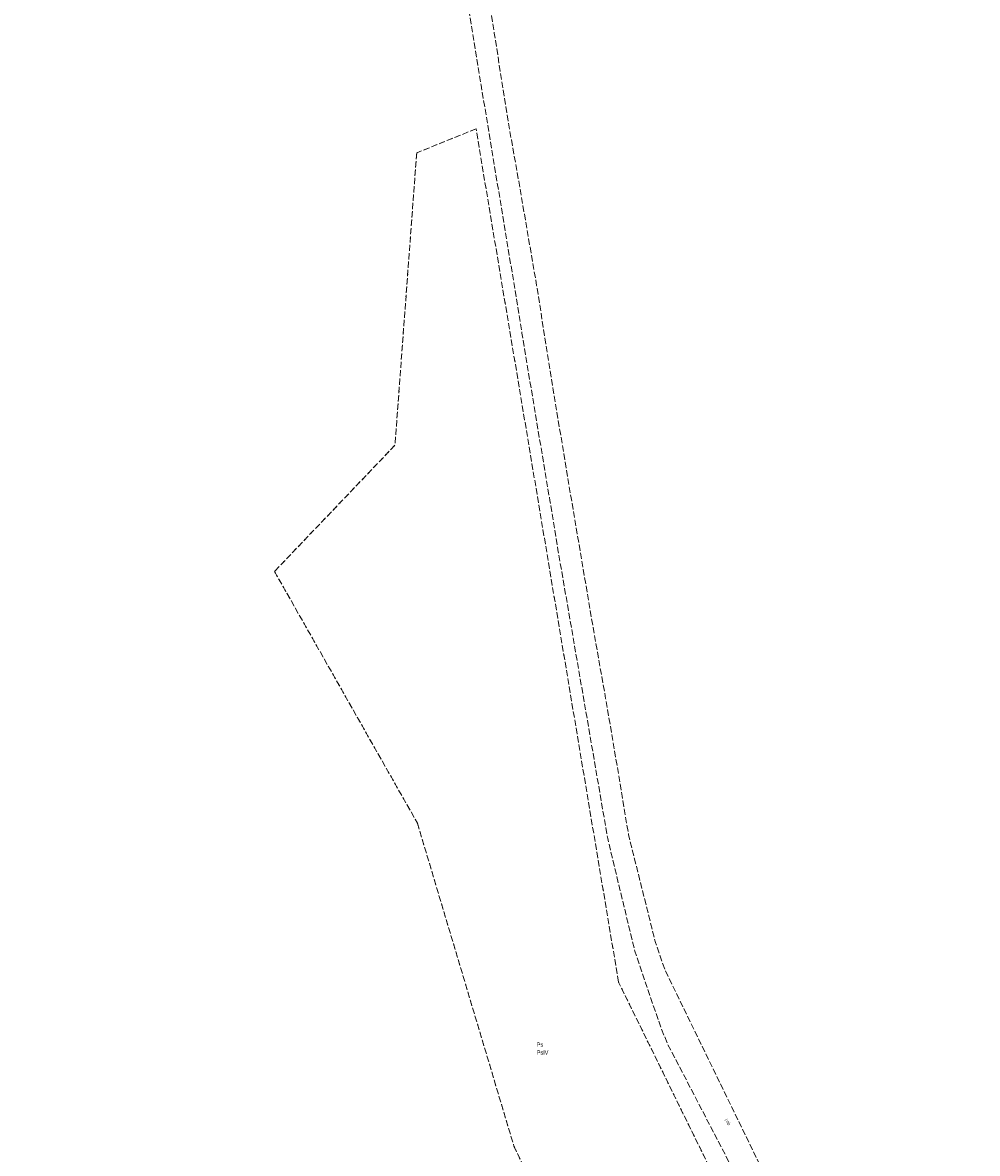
# Model space of a CAD drawing. Header units: metres. Extents: x 5550910 to 5553628, y 5952297 to 5957865.
# Tile 33 of 36: x 5551246 to 5551474, y 5955670 to 5955940. Entities that reach past the tile are written whole.
import ezdxf
from ezdxf.enums import TextEntityAlignment as Align

# ---------------------------------------------------------------- set-up
doc = ezdxf.new("R2010")
doc.units = ezdxf.units.M
for name, pattern in [('1.5_0.5', [2, 1.5, -0.5]), ('egkk-500', [2, 1.5, -0.5]), ('egug-500', [1, 0.5, -0.5])]:
    doc.linetypes.add(name, pattern=pattern)
doc.styles.get("Standard").update_dxf_attribs({"font": 'Working1250', "width": 0.75})

msp = doc.modelspace()

# ---------------------------------------------------------------- linework, layer by layer
at = {"layer": '217-kontur klasyfikacyjny', "color": 92, "linetype": 'egkk-500', "lineweight": 18, "flags": 128}
for points in [[(5551354.49, 5955914.21), (5551340.33, 5955908.49)], [(5551388.5, 5955710.54), (5551354.49, 5955914.21)], [(5551340.33, 5955908.49), (5551335.15, 5955838.69)], [(5551335.15, 5955838.69), (5551306.4, 5955808.55)], [(5551306.4, 5955808.55), (5551340.5, 5955748.48)], [(5551340.5, 5955748.48), (5551363.53, 5955671.39)], [(5551431.28, 5955623.38), (5551388.5, 5955710.54)], [(5551363.53, 5955671.39), (5551371.78, 5955654.02)]]:
    msp.add_lwpolyline(points, dxfattribs=at)
at = {"layer": '218-kontur użytku gruntowego', "color": 3, "linetype": 'egug-500', "lineweight": 18, "flags": 128}
for points in [[(5551354.49, 5955914.21), (5551340.33, 5955908.49)], [(5551388.5, 5955710.54), (5551354.49, 5955914.21)], [(5551340.33, 5955908.49), (5551335.15, 5955838.69)], [(5551335.15, 5955838.69), (5551306.4, 5955808.55)], [(5551306.4, 5955808.55), (5551340.5, 5955748.48)], [(5551340.5, 5955748.48), (5551363.53, 5955671.39)], [(5551431.28, 5955623.38), (5551388.5, 5955710.54)], [(5551363.53, 5955671.39), (5551371.78, 5955654.02)]]:
    msp.add_lwpolyline(points, dxfattribs=at)
at = {"layer": 'jezdnia', "color": 7, "linetype": '1.5_0.5', "lineweight": 18, "flags": 128}
msp.add_lwpolyline([(5551455.46, 5955436.36), (5551451.47, 5955438.02), (5551450.83, 5955438.1), (5551445.4, 5955438.9), (5551443.19, 5955438.03), (5551440.51, 5955442.48), (5551447.81, 5955447.52), (5551451.28, 5955450.59), (5551454.17, 5955453.78), (5551456.72, 5955457.82), (5551458.82, 5955463.86), (5551460.83, 5955471.81), (5551462.27, 5955479.67), (5551462.91, 5955484.42), (5551465.39, 5955501.99), (5551466.19, 5955508.81), (5551467.49, 5955522.39), (5551468.2, 5955534.19), (5551468.23, 5955544.61), (5551467.8, 5955552.06), (5551466.22, 5955562.94), (5551464.66, 5955570.05), (5551462.19, 5955577.94), (5551457.61, 5955588.96), (5551451.77, 5955600.12), (5551442.37, 5955616.54), (5551433.77, 5955631.22), (5551400.1, 5955695.98), (5551398.61, 5955699.66), (5551392.38, 5955717.92), (5551385.91, 5955744.81), (5551380.33, 5955777.31), (5551374.05, 5955813.71), (5551372.12, 5955825.49), (5551365.44, 5955865.4), (5551363.8, 5955875.7), (5551355.71, 5955924.64), (5551347.53, 5955974.75), (5551342.58, 5956003.07), (5551340.16, 5956014.08), (5551336.72, 5956027.23), (5551327.68, 5956053.5), (5551321.55, 5956071.1), (5551308.12, 5956107.81), (5551304.1, 5956118.58), (5551302.02, 5956124.47), (5551293.94, 5956146.88), (5551287.71, 5956164.52), (5551279.05, 5956191.98), (5551271.84, 5956214.64), (5551267.8, 5956227.61), (5551260.96, 5956249.65), (5551257.51, 5956260.73), (5551248.19, 5956289.59), (5551242.53, 5956307.71), (5551233.42, 5956336.76), (5551228.17, 5956354.06), (5551225.8, 5956361.78), (5551223.62, 5956368.9), (5551214.09, 5956400.02), (5551206.76, 5956423.52), (5551198.99, 5956449.35), (5551191.51, 5956473.27), (5551187.29, 5956486.42), (5551182.07, 5956502.69), (5551179.05, 5956512.76), (5551173.09, 5956531.56), (5551169.39, 5956543.47), (5551164.74, 5956558.45), (5551157.45, 5956581.75), (5551154.15, 5956592.27), (5551148.76, 5956609.66), (5551141.82, 5956631.89), (5551138.84, 5956641.55), (5551134.75, 5956654.86), (5551126.91, 5956679.54), (5551122.63, 5956693.23), (5551115.54, 5956715.76), (5551111.24, 5956729.91), (5551103.85, 5956753.24), (5551096.3, 5956777.7), (5551087, 5956807.77), (5551081.75, 5956824.64), (5551070.89, 5956859.11), (5551062.32, 5956886.3), (5551054.39, 5956911.6), (5551043.32, 5956947.04), (5551039.41, 5956959.5), (5551027.82, 5956996.92), (5551025.81, 5957004.31), (5551018.2, 5957028.13), (5551012.62, 5957045.95), (5551011.54, 5957049.89), (5551009.39, 5957056.51), (5550998.84, 5957089.87), (5550996.62, 5957097.11), (5550986.69, 5957129.32), (5550983.18, 5957140.89), (5550976.46, 5957166.48), (5550972.71, 5957181.16), (5550968.86, 5957201.13), (5550966.29, 5957214.65), (5550961.72, 5957239.19), (5550957.49, 5957261.56), (5550955.99, 5957269.71), (5550954.35, 5957279.28), (5550951.59, 5957293.75), (5550947.75, 5957313.48), (5550943.48, 5957336.91), (5550938.88, 5957360.91), (5550937.97, 5957366.94), (5550932.96, 5957392.85), (5550929.44, 5957411.71), (5550925.84, 5957430.33), (5550920.14, 5957460.6), (5550916.67, 5957479.44), (5550912.3, 5957503.48), (5550909.56, 5957517.89), (5550913.82, 5957522.69), (5550915.56, 5957513.52), (5550918.67, 5957496.14), (5550922.76, 5957474.05), (5550924.78, 5957463.24), (5550928.63, 5957442.26), (5550933.03, 5957419.36), (5550934.06, 5957413.47), (5550939.29, 5957386.14), (5550943.41, 5957363.83), (5550948.09, 5957339.95), (5550951.79, 5957319.77), (5550952.86, 5957314.32), (5550959.92, 5957275.49), (5550963.97, 5957253.47), (5550968.1, 5957231.5), (5550970.73, 5957217.14), (5550975.77, 5957191.94), (5550977.87, 5957181.94), (5550981.89, 5957164.77), (5550987.97, 5957142.56), (5550992.46, 5957128.18), (5550999.42, 5957105.33), (5551004, 5957090.58), (5551014.33, 5957057.68), (5551018.55, 5957043.79), (5551024.99, 5957023.33), (5551028.68, 5957011.77), (5551029.13, 5957010.31), (5551032.85, 5956998.19), (5551039.65, 5956976.01), (5551044.46, 5956960.23), (5551048.68, 5956946.9), (5551055.24, 5956925.88), (5551057.58, 5956918.49), (5551063.01, 5956901.3), (5551070.32, 5956877.6), (5551073.74, 5956866.47), (5551080.71, 5956844.46), (5551086.33, 5956826.74), (5551092.99, 5956804.96), (5551098.05, 5956788.11), (5551101.12, 5956778.66), (5551109.39, 5956752.24), (5551113.61, 5956738.95), (5551116.56, 5956729.08), (5551121.31, 5956714.35), (5551126.39, 5956698.03), (5551129, 5956689.56), (5551133.75, 5956674.46), (5551139.73, 5956655.88), (5551143.64, 5956643.11), (5551147.61, 5956630.43), (5551154.18, 5956609.09), (5551155.5, 5956604.86), (5551158.01, 5956596.94), (5551159.25, 5956592.98), (5551166.85, 5956568.55), (5551173.71, 5956546.8), (5551181.03, 5956523.35), (5551188.65, 5956499.44), (5551196.38, 5956474.11), (5551202.84, 5956453.01), (5551207.1, 5956439.31), (5551213.9, 5956417.73), (5551217.44, 5956406.37), (5551222.93, 5956388.5), (5551229.83, 5956366.47), (5551233.32, 5956355.52), (5551240.56, 5956332.43), (5551245.45, 5956316.93), (5551248, 5956308.76), (5551253.24, 5956292.28), (5551260.02, 5956270.42), (5551262.56, 5956262.67), (5551267.38, 5956247.23), (5551271.96, 5956231.95), (5551274.14, 5956225.17), (5551279.68, 5956206.78), (5551284.32, 5956192.4), (5551288.57, 5956178.98), (5551292.19, 5956167.6), (5551299.71, 5956146.44), (5551304.8, 5956132.33), (5551308.52, 5956121.77), (5551313.47, 5956107.88), (5551320.55, 5956088.91), (5551326.23, 5956073.85), (5551331.11, 5956059.83), (5551335.71, 5956046.23), (5551341.7, 5956028.66), (5551346.19, 5956010.5), (5551347.69, 5956003.52), (5551351.97, 5955979.19), (5551355.03, 5955960.28), (5551358.85, 5955937.06), (5551362.21, 5955915.63), (5551364.69, 5955901.69), (5551368.96, 5955876.81), (5551372.92, 5955851.81), (5551377.19, 5955826.09), (5551382.59, 5955794.22), (5551385.43, 5955778.26), (5551389.38, 5955754.95), (5551390.89, 5955745.69), (5551397.32, 5955719.95), (5551399.61, 5955713.4), (5551439.55, 5955631.38), (5551443.56, 5955624.57), (5551454.97, 5955605.35), (5551462.63, 5955591.72), (5551466.96, 5955582.47), (5551468.86, 5955576.73), (5551472.31, 5955563.72), (5551473.33, 5955556.12), (5551474.07, 5955545.3), (5551474.1, 5955541.82), (5551474.14, 5955538.38), (5551473.7, 5955527.75), (5551473.09, 5955519.95), (5551473.01, 5955511.84), (5551472.35, 5955504.12), (5551472.15, 5955502.45), (5551470.88, 5955492.84), (5551468.68, 5955479.76), (5551466.77, 5955468.59), (5551464.06, 5955455.47), (5551463.42, 5955448.39), (5551463.01, 5955442.58), (5551462.84, 5955440.11)], close=True, dxfattribs=at)

# ---------------------------------------------------------------- texts
at = {"layer": '209-oznaczenie konturu klasyfikacyjnego', "color": 92, "linetype": 'CONTINUOUS', "lineweight": 18, "width": 0.79}
msp.add_text('PsIV', height=1, dxfattribs=at).set_placement((5551368.98, 5955694.22), align=Align.TOP_LEFT)
at = {"layer": '210-oznaczenie konturu użytku gruntowego', "color": 3, "linetype": 'CONTINUOUS', "lineweight": 18, "width": 0.79}
msp.add_text('Ps', height=1, dxfattribs=at).set_placement((5551368.98, 5955695.12))
at = {"layer": 'jezdnia-Atr17', "color": 7, "width": 0.667}
msp.add_text('j.mb', height=0.75, rotation=295.964, dxfattribs=at).set_placement((5551413.91, 5955677.68))

doc.saveas('drawing.dxf')
